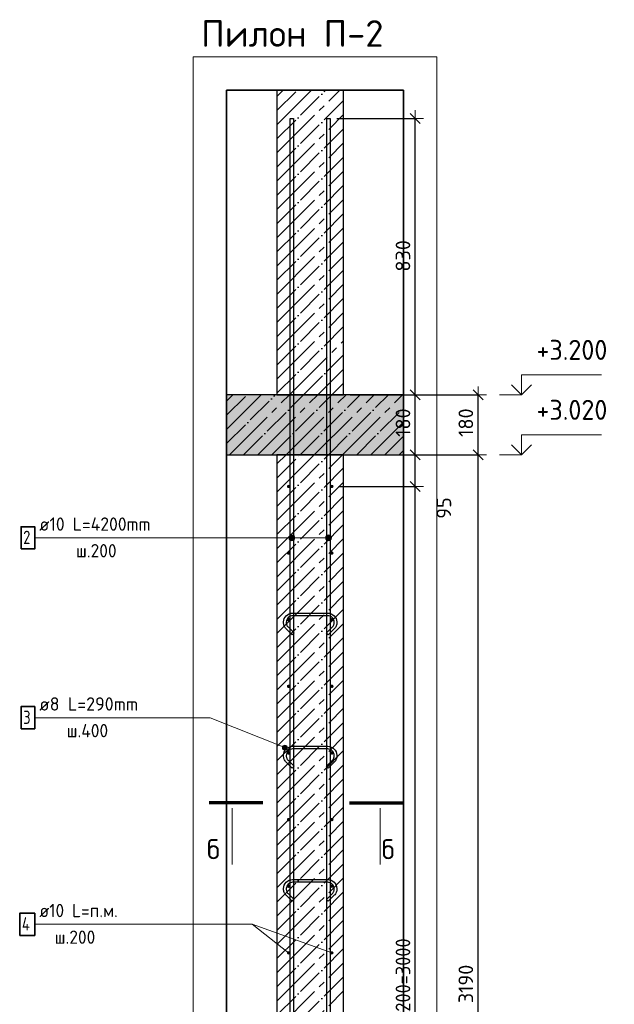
# Model space of a CAD drawing. Header units: millimetres. Extents: x -2258 to 68686, y -2266 to 30725.
# Tile 21 of 83: x 8252 to 10036, y 4966 to 7921. Entities that reach past the tile are written whole.
import ezdxf

# ---------------------------------------------------------------- set-up
doc = ezdxf.new("R2010")
doc.units = ezdxf.units.MM
doc.header["$PDMODE"] = 65
doc.linetypes.add('______11', pattern=[100, 80, -10, 0, -10])
doc.linetypes.add('______5', pattern=[220, 160, -20, 20, -20])
for name, color, linetype, lineweight in [('Standard', 7, 'Continuous', 25), ('Арм.стержн. вертикальными 1', 22, 'Continuous', 35), ('Арм.стержн.горизонт. 1', 180, 'Continuous', 35), ('Высотная отметки_ общее', 7, 'Continuous', 13), ('Размерная линия_ общее', 7, 'Continuous', 13)]:
    doc.layers.add(name, color=color, linetype=linetype, lineweight=lineweight)
doc.layers.add('Арм.стержн.Стяжки', color=7, linetype='Continuous', lineweight=35, true_color=0x501e0f)
doc.styles.add('ISOCPEUR', font='ISOCPEUR')
doc.dimstyles.new('DIMSTYLE_3', dxfattribs={"dimtxt": 44, "dimasz": 50, "dimexe": 0, "dimexo": 0, "dimgap": 22, "dimtad": 2, "dimdec": 0, "dimrnd": 5, "dimzin": 12, "dimdsep": 46, "dimtxsty": 'ISOCPEUR', "dimblk1": 'ALL_ML_STRICH', "dimblk2": 'ALL_ML_STRICH', "dimsah": 1, "dimcen": 0, "dimclrd": 7, "dimclre": 256, "dimclrt": 7, "dimadec": 0, "dimazin": 0, "dimtfac": 1, "dimtdec": 0, "dimtix": 1, "dimtmove": 2, "dimatfit": 3, "dimfxl": 0, "dimtzin": 0, "dimlwd": 0, "dimlwe": -3, "dimarcsym": 0})
doc.dimstyles.new('DIMSTYLE_8', dxfattribs={"dimtxt": 44, "dimasz": 50, "dimexe": 0, "dimexo": 0, "dimgap": 22, "dimtad": 0, "dimdec": 0, "dimrnd": 5, "dimzin": 12, "dimdsep": 46, "dimtxsty": 'ISOCPEUR', "dimblk1": 'ALL_ML_STRICH', "dimblk2": 'ALL_ML_STRICH', "dimsah": 1, "dimcen": 0, "dimclrd": 7, "dimclre": 256, "dimclrt": 7, "dimadec": 0, "dimazin": 0, "dimtfac": 1, "dimtdec": 0, "dimtix": 1, "dimtmove": 2, "dimatfit": 3, "dimfxl": 0, "dimtzin": 0, "dimlwd": 0, "dimlwe": -3, "dimarcsym": 0})

# ---------------------------------------------------------------- blocks, each defined once
blk = doc.blocks.new('ALL_ML_STRICH')
at = {"color": 0, "linetype": 'ByBlock', "lineweight": -2}
for p, q in [((-1, 0), (0.5, 0)), ((-0.3, -0.3), (0.3, 0.3)), ((0, -0.5), (0, 0.5))]:
    blk.add_line(p, q, dxfattribs=at)
blk = doc.blocks.new('*D17')
at = {"layer": 'DEFPOINTS', "color": 7, "linetype": 'Continuous', "lineweight": 13, "transparency": 33554687}
for p in [(9345.7, 6615.2), (9223.7, 3425.2), (9627.7, 3425.2)]:
    blk.add_point(p, dxfattribs=at)
at = {"layer": 'Размерная линия_ общее', "color": 253, "linetype": 'Continuous', "lineweight": -2, "true_color": 0xa0a0a0, "transparency": 33554687}
for p, q in [((9365.7, 6615.2), (9627.7, 6615.2)), ((9243.7, 3425.2), (9627.7, 3425.2))]:
    blk.add_line(p, q, dxfattribs=at)
at = {"layer": 'Размерная линия_ общее', "color": 7, "linetype": 'Continuous', "lineweight": -2, "transparency": 33554687}
blk.add_line((9627.7, 3425.2), (9627.7, 6615.2), dxfattribs=at)
at = {"layer": 'Размерная линия_ общее', "color": 7, "linetype": 'Continuous', "lineweight": 13, "transparency": 33554687, "xscale": 50, "yscale": 50, "zscale": 50}
for p, rotation in [((9627.7, 6615.2), 90), ((9627.7, 3425.2), 270)]:
    blk.add_blockref('ALL_ML_STRICH', p, dxfattribs=dict(at, rotation=rotation))
at = {"layer": 'Размерная линия_ общее', "color": 7, "linetype": 'Continuous', "lineweight": 13, "transparency": 33554687, "insert": (9590.7, 5026.8), "char_height": 44, "width": 176, "attachment_point": 5, "rotation": 90, "style": 'ISOCPEUR'}
blk.add_mtext('\\A1;{3190}', dxfattribs=at)
blk = doc.blocks.new('*D18')
at = {"layer": 'DEFPOINTS', "color": 7, "linetype": 'Continuous', "lineweight": 13, "transparency": 33554687}
for p in [(9345.7, 6795.2), (9345.7, 6615.2), (9627.7, 6615.2)]:
    blk.add_point(p, dxfattribs=at)
at = {"layer": 'Размерная линия_ общее', "color": 253, "linetype": 'Continuous', "lineweight": -2, "true_color": 0xa0a0a0, "transparency": 33554687}
for p, q in [((9365.7, 6795.2), (9627.7, 6795.2)), ((9365.7, 6615.2), (9627.7, 6615.2))]:
    blk.add_line(p, q, dxfattribs=at)
at = {"layer": 'Размерная линия_ общее', "color": 7, "linetype": 'Continuous', "lineweight": -2, "transparency": 33554687}
blk.add_line((9627.7, 6615.2), (9627.7, 6795.2), dxfattribs=at)
at = {"layer": 'Размерная линия_ общее', "color": 7, "linetype": 'Continuous', "lineweight": 13, "transparency": 33554687, "xscale": 50, "yscale": 50, "zscale": 50}
for p, rotation in [((9627.7, 6795.2), 90), ((9627.7, 6615.2), 270)]:
    blk.add_blockref('ALL_ML_STRICH', p, dxfattribs=dict(at, rotation=rotation))
at = {"layer": 'Размерная линия_ общее', "color": 7, "linetype": 'Continuous', "lineweight": 13, "transparency": 33554687, "insert": (9590.7, 6711.8), "char_height": 44, "width": 132, "attachment_point": 5, "rotation": 90, "style": 'ISOCPEUR'}
blk.add_mtext('\\A1;{180}', dxfattribs=at)
blk = doc.blocks.new('COMPLEX_ELEVATIONDIM_1')
at = {"layer": 'Высотная отметки_ общее', "color": 7, "linetype": 'Continuous', "lineweight": 13, "transparency": 33554687}
for p, q in [((9757.7, 6795.2), (9757.7, 6855.2)), ((9757.7, 6855.2), (9997.7, 6855.2)), ((9757.7, 6795.2), (9727.7, 6825.2)), ((9757.7, 6795.2), (9787.7, 6825.2)), ((9757.7, 6795.2), (9691.6, 6795.2)), ((9757.7, 6795.2), (9757.7, 6795.2)), ((9757.7, 6795.2), (9757.7, 6795.2)), ((9757.7, 6795.2), (9757.7, 6795.2)), ((9757.7, 6795.2), (9757.7, 6795.2)), ((9757.7, 6615.2), (9757.7, 6675.2)), ((9757.7, 6675.2), (9997.7, 6675.2)), ((9757.7, 6615.2), (9727.7, 6645.2)), ((9757.7, 6615.2), (9787.7, 6645.2)), ((9757.7, 6615.2), (9691.6, 6615.2)), ((9757.7, 6615.2), (9757.7, 6615.2)), ((9757.7, 6615.2), (9757.7, 6615.2)), ((9757.7, 6615.2), (9757.7, 6615.2)), ((9757.7, 6615.2), (9757.7, 6615.2))]:
    blk.add_line(p, q, dxfattribs=at)
at = {"layer": 'Высотная отметки_ общее', "color": 7, "linetype": 'Continuous', "lineweight": 13, "transparency": 33554687, "char_height": 60, "width": 256.287, "attachment_point": 7, "style": 'ISOCPEUR'}
for s, insert in [('\\W0.95;+3.200', (9802.7, 6900.2)), ('\\W0.95;+3.020', (9802.7, 6720.2))]:
    blk.add_mtext(s, dxfattribs=dict(at, insert=insert))
blk = doc.blocks.new('*D21')
at = {"layer": 'DEFPOINTS', "color": 7, "linetype": 'Continuous', "lineweight": 13, "transparency": 33554687}
for p in [(9188.7, 6520.2), (9188.7, 3520.2), (9439.1, 3520.2)]:
    blk.add_point(p, dxfattribs=at)
at = {"layer": 'Размерная линия_ общее', "color": 253, "linetype": 'Continuous', "lineweight": -2, "true_color": 0xa0a0a0, "transparency": 33554687}
for p, q in [((9208.7, 6520.2), (9439.1, 6520.2)), ((9208.7, 3520.2), (9439.1, 3520.2))]:
    blk.add_line(p, q, dxfattribs=at)
at = {"layer": 'Размерная линия_ общее', "color": 7, "linetype": 'Continuous', "lineweight": -2, "transparency": 33554687}
blk.add_line((9439.1, 3520.2), (9439.1, 6520.2), dxfattribs=at)
at = {"layer": 'Размерная линия_ общее', "color": 7, "linetype": 'Continuous', "lineweight": 13, "transparency": 33554687, "xscale": 50, "yscale": 50, "zscale": 50}
for p, rotation in [((9439.1, 6520.2), 90), ((9439.1, 3520.2), 270)]:
    blk.add_blockref('ALL_ML_STRICH', p, dxfattribs=dict(at, rotation=rotation))
at = {"layer": 'Размерная линия_ общее', "color": 7, "linetype": 'Continuous', "lineweight": 13, "transparency": 33554687, "insert": (9380.1, 4872.2), "char_height": 44, "width": 2.2, "attachment_point": 1, "rotation": 90, "line_spacing_factor": 0.60241, "style": 'ISOCPEUR'}
blk.add_mtext('\\W0.91;15х200=3000', dxfattribs=at)
blk = doc.blocks.new('*D22')
at = {"layer": 'DEFPOINTS', "color": 7, "linetype": 'Continuous', "lineweight": 13, "transparency": 33554687}
for p in [(9223.7, 6615.2), (9188.7, 6520.2), (9439.1, 6520.2)]:
    blk.add_point(p, dxfattribs=at)
at = {"layer": 'Размерная линия_ общее', "color": 253, "linetype": 'Continuous', "lineweight": -2, "true_color": 0xa0a0a0, "transparency": 33554687}
for p, q in [((9243.7, 6615.2), (9439.1, 6615.2)), ((9208.7, 6520.2), (9439.1, 6520.2))]:
    blk.add_line(p, q, dxfattribs=at)
at = {"layer": 'Размерная линия_ общее', "color": 7, "linetype": 'Continuous', "lineweight": -2, "transparency": 33554687}
blk.add_line((9439.1, 6520.2), (9439.1, 6615.2), dxfattribs=at)
at = {"layer": 'Размерная линия_ общее', "color": 7, "linetype": 'Continuous', "lineweight": 13, "transparency": 33554687, "xscale": 50, "yscale": 50, "zscale": 50}
for p, rotation in [((9439.1, 6615.2), 90), ((9439.1, 6520.2), 270)]:
    blk.add_blockref('ALL_ML_STRICH', p, dxfattribs=dict(at, rotation=rotation))
at = {"layer": 'Размерная линия_ общее', "color": 7, "linetype": 'Continuous', "lineweight": 13, "transparency": 33554687, "insert": (9524.8, 6455.5), "char_height": 44, "width": 88, "attachment_point": 5, "rotation": 90, "style": 'ISOCPEUR'}
blk.add_mtext('\\A1;{95}', dxfattribs=at)
blk = doc.blocks.new('*D23')
at = {"layer": 'DEFPOINTS', "color": 7, "linetype": 'Continuous', "lineweight": 13, "transparency": 33554687}
for p in [(9223.7, 6795.2), (9223.7, 6615.2), (9439.1, 6615.2)]:
    blk.add_point(p, dxfattribs=at)
at = {"layer": 'Размерная линия_ общее', "color": 253, "linetype": 'Continuous', "lineweight": -2, "true_color": 0xa0a0a0, "transparency": 33554687}
for p, q in [((9243.7, 6795.2), (9439.1, 6795.2)), ((9243.7, 6615.2), (9439.1, 6615.2))]:
    blk.add_line(p, q, dxfattribs=at)
at = {"layer": 'Размерная линия_ общее', "color": 7, "linetype": 'Continuous', "lineweight": -2, "transparency": 33554687}
blk.add_line((9439.1, 6615.2), (9439.1, 6795.2), dxfattribs=at)
at = {"layer": 'Размерная линия_ общее', "color": 7, "linetype": 'Continuous', "lineweight": 13, "transparency": 33554687, "xscale": 50, "yscale": 50, "zscale": 50}
for p, rotation in [((9439.1, 6795.2), 90), ((9439.1, 6615.2), 270)]:
    blk.add_blockref('ALL_ML_STRICH', p, dxfattribs=dict(at, rotation=rotation))
at = {"layer": 'Размерная линия_ общее', "color": 7, "linetype": 'Continuous', "lineweight": 13, "transparency": 33554687, "insert": (9402.1, 6711.8), "char_height": 44, "width": 132, "attachment_point": 5, "rotation": 90, "style": 'ISOCPEUR'}
blk.add_mtext('\\A1;{180}', dxfattribs=at)
blk = doc.blocks.new('*D24')
at = {"layer": 'DEFPOINTS', "color": 7, "linetype": 'Continuous', "lineweight": 13, "transparency": 33554687}
for p in [(9183.7, 7625.2), (9223.7, 6795.2), (9439.1, 6795.2)]:
    blk.add_point(p, dxfattribs=at)
at = {"layer": 'Размерная линия_ общее', "color": 253, "linetype": 'Continuous', "lineweight": -2, "true_color": 0xa0a0a0, "transparency": 33554687}
for p, q in [((9203.7, 7625.2), (9439.1, 7625.2)), ((9243.7, 6795.2), (9439.1, 6795.2))]:
    blk.add_line(p, q, dxfattribs=at)
at = {"layer": 'Размерная линия_ общее', "color": 7, "linetype": 'Continuous', "lineweight": -2, "transparency": 33554687}
blk.add_line((9439.1, 6795.2), (9439.1, 7625.2), dxfattribs=at)
at = {"layer": 'Размерная линия_ общее', "color": 7, "linetype": 'Continuous', "lineweight": 13, "transparency": 33554687, "xscale": 50, "yscale": 50, "zscale": 50}
for p, rotation in [((9439.1, 7625.2), 90), ((9439.1, 6795.2), 270)]:
    blk.add_blockref('ALL_ML_STRICH', p, dxfattribs=dict(at, rotation=rotation))
at = {"layer": 'Размерная линия_ общее', "color": 7, "linetype": 'Continuous', "lineweight": 13, "transparency": 33554687, "insert": (9402.1, 7212.4), "char_height": 44, "width": 132, "attachment_point": 5, "rotation": 90, "style": 'ISOCPEUR'}
blk.add_mtext('\\A1;{830}', dxfattribs=at)

msp = doc.modelspace()

# ---------------------------------------------------------------- hatches: boundary and pattern name
at = {"linetype": 'Continuous', "lineweight": -3, "transparency": 33554687}
msp.add_hatch(color=7, dxfattribs=at).paths.add_polyline_path([(9403.8, 6615.2), (9403.8, 6795.2), (8872.7, 6795.2), (8872.7, 6615.2)])
at = {"layer": 'Арм.стержн. вертикальными 1', "linetype": 'Continuous', "lineweight": 13, "transparency": 33554687}
for points in [[(9060.9, 6361.5), (9060.9, 6370.5), (9059.7, 6366)], [(9060.9, 6370.5), (9064.2, 6358.3), (9064.2, 6373.7)], [(9060.9, 6370.5), (9060.9, 6361.5), (9064.2, 6358.3)], [(9064.2, 6373.7), (9068.7, 6357), (9068.7, 6375)], [(9064.2, 6373.7), (9064.2, 6358.3), (9068.7, 6357)], [(9068.7, 6375), (9068.7, 6357), (9073.2, 6358.3)], [(9068.7, 6375), (9073.2, 6358.3), (9073.2, 6373.7)], [(9073.2, 6373.7), (9073.2, 6358.3), (9076.4, 6361.5)], [(9073.2, 6373.7), (9076.4, 6361.5), (9076.4, 6370.5)], [(9076.4, 6370.5), (9076.4, 6361.5), (9077.7, 6366)], [(9170.9, 6361.5), (9170.9, 6370.5), (9169.7, 6366)], [(9170.9, 6370.5), (9174.2, 6358.3), (9174.2, 6373.7)], [(9170.9, 6370.5), (9170.9, 6361.5), (9174.2, 6358.3)], [(9174.2, 6373.7), (9178.7, 6357), (9178.7, 6375)], [(9174.2, 6373.7), (9174.2, 6358.3), (9178.7, 6357)], [(9178.7, 6375), (9178.7, 6357), (9183.2, 6358.3)], [(9178.7, 6375), (9183.2, 6358.3), (9183.2, 6373.7)], [(9183.2, 6373.7), (9183.2, 6358.3), (9186.4, 6361.5)], [(9183.2, 6373.7), (9186.4, 6361.5), (9186.4, 6370.5)], [(9186.4, 6370.5), (9186.4, 6361.5), (9187.7, 6366)]]:
    msp.add_hatch(color=7, dxfattribs=at).paths.add_polyline_path(points)
at = {"layer": 'Арм.стержн.горизонт. 1', "linetype": 'Continuous', "lineweight": 50, "transparency": 33554687}
for points in [[(9063.7, 6520.2), (9063.3, 6522.2), (9062.2, 6523.8), (9060.6, 6524.9), (9058.7, 6525.2), (9056.8, 6524.9), (9055.1, 6523.8), (9054, 6522.2), (9053.7, 6520.2), (9054, 6518.3), (9055.1, 6516.7), (9056.8, 6515.6), (9058.7, 6515.2), (9060.6, 6515.6), (9062.2, 6516.7), (9063.3, 6518.3)], [(9193.7, 6520.2), (9193.3, 6522.2), (9192.2, 6523.8), (9190.6, 6524.9), (9188.7, 6525.2), (9186.8, 6524.9), (9185.1, 6523.8), (9184, 6522.2), (9183.7, 6520.2), (9184, 6518.3), (9185.1, 6516.7), (9186.8, 6515.6), (9188.7, 6515.2), (9190.6, 6515.6), (9192.2, 6516.7), (9193.3, 6518.3)], [(9063.7, 6320.2), (9063.3, 6322.2), (9062.2, 6323.8), (9060.6, 6324.9), (9058.7, 6325.2), (9056.8, 6324.9), (9055.1, 6323.8), (9054, 6322.2), (9053.7, 6320.2), (9054, 6318.3), (9055.1, 6316.7), (9056.8, 6315.6), (9058.7, 6315.2), (9060.6, 6315.6), (9062.2, 6316.7), (9063.3, 6318.3)], [(9193.7, 6320.2), (9193.3, 6322.2), (9192.2, 6323.8), (9190.6, 6324.9), (9188.7, 6325.2), (9186.8, 6324.9), (9185.1, 6323.8), (9184, 6322.2), (9183.7, 6320.2), (9184, 6318.3), (9185.1, 6316.7), (9186.8, 6315.6), (9188.7, 6315.2), (9190.6, 6315.6), (9192.2, 6316.7), (9193.3, 6318.3)], [(9063.7, 6120.2), (9063.3, 6122.2), (9062.2, 6123.8), (9060.6, 6124.9), (9058.7, 6125.2), (9056.8, 6124.9), (9055.1, 6123.8), (9054, 6122.2), (9053.7, 6120.2), (9054, 6118.3), (9055.1, 6116.7), (9056.8, 6115.6), (9058.7, 6115.2), (9060.6, 6115.6), (9062.2, 6116.7), (9063.3, 6118.3)], [(9193.7, 6120.2), (9193.3, 6122.2), (9192.2, 6123.8), (9190.6, 6124.9), (9188.7, 6125.2), (9186.8, 6124.9), (9185.1, 6123.8), (9184, 6122.2), (9183.7, 6120.2), (9184, 6118.3), (9185.1, 6116.7), (9186.8, 6115.6), (9188.7, 6115.2), (9190.6, 6115.6), (9192.2, 6116.7), (9193.3, 6118.3)], [(9063.7, 5920.2), (9063.3, 5922.2), (9062.2, 5923.8), (9060.6, 5924.9), (9058.7, 5925.2), (9056.8, 5924.9), (9055.1, 5923.8), (9054, 5922.2), (9053.7, 5920.2), (9054, 5918.3), (9055.1, 5916.7), (9056.8, 5915.6), (9058.7, 5915.2), (9060.6, 5915.6), (9062.2, 5916.7), (9063.3, 5918.3)], [(9193.7, 5920.2), (9193.3, 5922.2), (9192.2, 5923.8), (9190.6, 5924.9), (9188.7, 5925.2), (9186.8, 5924.9), (9185.1, 5923.8), (9184, 5922.2), (9183.7, 5920.2), (9184, 5918.3), (9185.1, 5916.7), (9186.8, 5915.6), (9188.7, 5915.2), (9190.6, 5915.6), (9192.2, 5916.7), (9193.3, 5918.3)], [(9063.7, 5720.2), (9063.3, 5722.2), (9062.2, 5723.8), (9060.6, 5724.9), (9058.7, 5725.2), (9056.8, 5724.9), (9055.1, 5723.8), (9054, 5722.2), (9053.7, 5720.2), (9054, 5718.3), (9055.1, 5716.7), (9056.8, 5715.6), (9058.7, 5715.2), (9060.6, 5715.6), (9062.2, 5716.7), (9063.3, 5718.3)], [(9193.7, 5720.2), (9193.3, 5722.2), (9192.2, 5723.8), (9190.6, 5724.9), (9188.7, 5725.2), (9186.8, 5724.9), (9185.1, 5723.8), (9184, 5722.2), (9183.7, 5720.2), (9184, 5718.3), (9185.1, 5716.7), (9186.8, 5715.6), (9188.7, 5715.2), (9190.6, 5715.6), (9192.2, 5716.7), (9193.3, 5718.3)], [(9063.7, 5520.2), (9063.3, 5522.2), (9062.2, 5523.8), (9060.6, 5524.9), (9058.7, 5525.2), (9056.8, 5524.9), (9055.1, 5523.8), (9054, 5522.2), (9053.7, 5520.2), (9054, 5518.3), (9055.1, 5516.7), (9056.8, 5515.6), (9058.7, 5515.2), (9060.6, 5515.6), (9062.2, 5516.7), (9063.3, 5518.3)], [(9193.7, 5520.2), (9193.3, 5522.2), (9192.2, 5523.8), (9190.6, 5524.9), (9188.7, 5525.2), (9186.8, 5524.9), (9185.1, 5523.8), (9184, 5522.2), (9183.7, 5520.2), (9184, 5518.3), (9185.1, 5516.7), (9186.8, 5515.6), (9188.7, 5515.2), (9190.6, 5515.6), (9192.2, 5516.7), (9193.3, 5518.3)], [(9063.7, 5320.2), (9063.3, 5322.2), (9062.2, 5323.8), (9060.6, 5324.9), (9058.7, 5325.2), (9056.8, 5324.9), (9055.1, 5323.8), (9054, 5322.2), (9053.7, 5320.2), (9054, 5318.3), (9055.1, 5316.7), (9056.8, 5315.6), (9058.7, 5315.2), (9060.6, 5315.6), (9062.2, 5316.7), (9063.3, 5318.3)], [(9193.7, 5320.2), (9193.3, 5322.2), (9192.2, 5323.8), (9190.6, 5324.9), (9188.7, 5325.2), (9186.8, 5324.9), (9185.1, 5323.8), (9184, 5322.2), (9183.7, 5320.2), (9184, 5318.3), (9185.1, 5316.7), (9186.8, 5315.6), (9188.7, 5315.2), (9190.6, 5315.6), (9192.2, 5316.7), (9193.3, 5318.3)], [(9063.7, 5120.2), (9063.3, 5122.2), (9062.2, 5123.8), (9060.6, 5124.9), (9058.7, 5125.2), (9056.8, 5124.9), (9055.1, 5123.8), (9054, 5122.2), (9053.7, 5120.2), (9054, 5118.3), (9055.1, 5116.7), (9056.8, 5115.6), (9058.7, 5115.2), (9060.6, 5115.6), (9062.2, 5116.7), (9063.3, 5118.3)], [(9193.7, 5120.2), (9193.3, 5122.2), (9192.2, 5123.8), (9190.6, 5124.9), (9188.7, 5125.2), (9186.8, 5124.9), (9185.1, 5123.8), (9184, 5122.2), (9183.7, 5120.2), (9184, 5118.3), (9185.1, 5116.7), (9186.8, 5115.6), (9188.7, 5115.2), (9190.6, 5115.6), (9192.2, 5116.7), (9193.3, 5118.3)]]:
    msp.add_hatch(color=4, dxfattribs=at).paths.add_polyline_path(points)
at = {"layer": 'Арм.стержн.Стяжки', "linetype": 'Continuous', "lineweight": 13, "transparency": 33554687}
for points in [[(9040.3, 5735.2), (9043.1, 5742.1), (9040.7, 5739)], [(9043.1, 5742.1), (9040.3, 5735.2), (9041.8, 5731.6)], [(9043.1, 5742.1), (9041.8, 5731.6), (9046.6, 5743.6)], [(9046.6, 5743.6), (9041.8, 5731.6), (9044.9, 5729.3)], [(9046.6, 5743.6), (9044.9, 5729.3), (9050.4, 5743.2)], [(9050.4, 5743.2), (9044.9, 5729.3), (9048.8, 5728.9)], [(9050.4, 5743.2), (9048.8, 5728.9), (9053.5, 5740.8)], [(9053.5, 5740.8), (9048.8, 5728.9), (9052.3, 5730.4)], [(9053.5, 5740.8), (9052.3, 5730.4), (9055, 5737.3)], [(9055, 5737.3), (9052.3, 5730.4), (9054.6, 5733.5)]]:
    msp.add_hatch(color=7, dxfattribs=at).paths.add_polyline_path(points)

# ---------------------------------------------------------------- linework, layer by layer
at = {"color": 52, "linetype": 'Continuous', "lineweight": -3, "transparency": 33554687}
for p, q in [((8872.7, 7709.6), (9403.8, 7709.6)), ((8872.7, 3109.6), (8872.7, 7709.6)), ((9403.8, 7709.6), (8872.7, 7709.6)), ((8872.7, 7709.6), (8872.7, 3109.6)), ((9403.8, 7709.6), (9403.8, 3109.6)), ((9403.8, 3109.6), (9403.8, 7709.6))]:
    msp.add_line(p, q, dxfattribs=at)
at = {"color": 7, "linetype": 'Continuous', "lineweight": 25, "transparency": 33554687}
for p, q in [((8872.7, 6565.2), (8872.7, 6845.2)), ((9403.8, 6845.2), (9403.8, 6565.2)), ((9023.7, 6795.2), (8872.7, 6795.2)), ((9223.7, 6795.2), (9023.7, 6795.2)), ((9403.8, 6795.2), (9223.7, 6795.2)), ((8872.7, 6615.2), (9023.7, 6615.2)), ((9023.7, 6615.2), (9223.7, 6615.2)), ((9223.7, 6615.2), (9403.8, 6615.2))]:
    msp.add_line(p, q, dxfattribs=at)
at = {"color": 7, "linetype": '______11', "lineweight": -3, "transparency": 33554687}
for p, q in [((8872.7, 6733.8), (8934.2, 6795.2)), ((8872.7, 6649), (9019, 6795.2)), ((8923.9, 6615.2), (9103.9, 6795.2)), ((9008.7, 6615.2), (9188.7, 6795.2)), ((9093.6, 6615.2), (9273.6, 6795.2)), ((9178.4, 6615.2), (9358.4, 6795.2)), ((9263.3, 6615.2), (9403.8, 6755.7)), ((9348.1, 6615.2), (9403.8, 6670.9))]:
    msp.add_line(p, q, dxfattribs=at)
at = {"color": 7, "linetype": '______5', "lineweight": -3, "transparency": 33554687}
for p, q in [((8872.7, 6776.2), (8891.7, 6795.2)), ((8872.7, 6691.4), (8976.6, 6795.2)), ((8881.4, 6615.2), (9061.4, 6795.2)), ((8966.3, 6615.2), (9146.3, 6795.2)), ((9051.1, 6615.2), (9231.1, 6795.2)), ((9136, 6615.2), (9316, 6795.2)), ((9220.8, 6615.2), (9400.8, 6795.2)), ((9305.7, 6615.2), (9403.8, 6713.3)), ((9390.6, 6615.2), (9403.8, 6628.5))]:
    msp.add_line(p, q, dxfattribs=at)
at = {"layer": 'Standard', "color": 7, "linetype": 'Continuous', "lineweight": 25, "transparency": 33554687}
for p, q in [((8973.7, 7709.6), (9273.7, 7709.6)), ((9023.7, 7709.6), (9023.7, 6795.2)), ((9223.7, 6795.2), (9223.7, 7709.6)), ((9023.7, 6795.2), (9223.7, 6795.2)), ((9223.7, 6615.2), (9023.7, 6615.2)), ((9023.7, 6615.2), (9023.7, 3425.2)), ((9223.7, 3425.2), (9223.7, 6615.2))]:
    msp.add_line(p, q, dxfattribs=at)
at = {"layer": 'Standard', "color": 7, "linetype": '______11', "lineweight": -3, "transparency": 33554687}
for p, q in [((9023.7, 7563.6), (9169.7, 7709.6)), ((9023.7, 7648.4), (9084.8, 7709.6)), ((9023.7, 7478.7), (9223.7, 7678.7)), ((9023.7, 7393.9), (9223.7, 7593.9)), ((9023.7, 7309), (9223.7, 7509)), ((9023.7, 7224.2), (9223.7, 7424.2)), ((9023.7, 7139.3), (9223.7, 7339.3)), ((9023.7, 7054.5), (9223.7, 7254.5)), ((9023.7, 6969.6), (9223.7, 7169.6)), ((9023.7, 6884.8), (9223.7, 7084.8)), ((9023.7, 6799.9), (9223.7, 6999.9)), ((9103.9, 6795.2), (9223.7, 6915.1)), ((9188.7, 6795.2), (9223.7, 6830.2)), ((9023.7, 6460.5), (9178.4, 6615.2)), ((9023.7, 6545.3), (9093.6, 6615.2)), ((9023.7, 6375.6), (9223.7, 6575.6)), ((9023.7, 6290.8), (9223.7, 6490.8)), ((9023.7, 6205.9), (9223.7, 6405.9)), ((9023.7, 6121.1), (9223.7, 6321.1)), ((9023.7, 6036.2), (9223.7, 6236.2)), ((9023.7, 5951.4), (9223.7, 6151.4)), ((9023.7, 5866.5), (9223.7, 6066.5)), ((9023.7, 5781.7), (9223.7, 5981.7)), ((9023.7, 5696.8), (9223.7, 5896.8)), ((9023.7, 5612), (9223.7, 5812)), ((9023.7, 5527.1), (9223.7, 5727.1)), ((9023.7, 5442.3), (9223.7, 5642.3)), ((9023.7, 5357.4), (9223.7, 5557.4)), ((9023.7, 5272.6), (9223.7, 5472.6)), ((9023.7, 5187.7), (9223.7, 5387.7)), ((9023.7, 5102.8), (9223.7, 5302.8)), ((9023.7, 5018), (9223.7, 5218)), ((9023.7, 4933.1), (9223.7, 5133.1)), ((9023.7, 4848.3), (9223.7, 5048.3))]:
    msp.add_line(p, q, dxfattribs=at)
at = {"layer": 'Standard', "color": 7, "linetype": '______5', "lineweight": -3, "transparency": 33554687}
for p, q in [((9023.7, 7521.2), (9212.1, 7709.6)), ((9023.7, 7606), (9127.2, 7709.6)), ((9023.7, 7690.9), (9042.4, 7709.6)), ((9023.7, 7436.3), (9223.7, 7636.3)), ((9023.7, 7351.4), (9223.7, 7551.4)), ((9023.7, 7266.6), (9223.7, 7466.6)), ((9023.7, 7181.7), (9223.7, 7381.7)), ((9023.7, 7096.9), (9223.7, 7296.9)), ((9023.7, 7012), (9223.7, 7212)), ((9023.7, 6927.2), (9223.7, 7127.2)), ((9023.7, 6842.3), (9223.7, 7042.3)), ((9061.4, 6795.2), (9223.7, 6957.5)), ((9146.3, 6795.2), (9223.7, 6872.6)), ((9023.7, 6418.1), (9220.8, 6615.2)), ((9023.7, 6502.9), (9136, 6615.2)), ((9023.7, 6587.8), (9051.1, 6615.2)), ((9023.7, 6333.2), (9223.7, 6533.2)), ((9023.7, 6248.4), (9223.7, 6448.4)), ((9023.7, 6163.5), (9223.7, 6363.5)), ((9023.7, 6078.7), (9223.7, 6278.7)), ((9023.7, 5993.8), (9223.7, 6193.8)), ((9023.7, 5909), (9223.7, 6109)), ((9023.7, 5824.1), (9223.7, 6024.1)), ((9023.7, 5739.2), (9223.7, 5939.2)), ((9023.7, 5654.4), (9223.7, 5854.4)), ((9023.7, 5569.5), (9223.7, 5769.5)), ((9023.7, 5484.7), (9223.7, 5684.7)), ((9023.7, 5399.8), (9223.7, 5599.8)), ((9023.7, 5315), (9223.7, 5515)), ((9023.7, 5230.1), (9223.7, 5430.1)), ((9023.7, 5145.3), (9223.7, 5345.3)), ((9023.7, 5060.4), (9223.7, 5260.4)), ((9023.7, 4975.6), (9223.7, 5175.6)), ((9023.7, 4890.7), (9223.7, 5090.7)), ((9023.7, 4805.9), (9223.7, 5005.9))]:
    msp.add_line(p, q, dxfattribs=at)
at = {"layer": 'Standard', "color": 7, "linetype": 'Continuous', "lineweight": 70, "transparency": 33554687}
for p, q in [((8981.6, 5571), (8820.8, 5571)), ((9241.6, 5571), (9402.4, 5571))]:
    msp.add_line(p, q, dxfattribs=at)
at = {"layer": 'Standard', "color": 7, "linetype": 'Continuous', "lineweight": 13, "transparency": 33554687}
for p, q in [((8889.3, 5555), (8889.3, 5385.4)), ((9333.9, 5555), (9333.9, 5385.4)), ((9188.7, 5120.2), (8949.1, 5206))]:
    msp.add_line(p, q, dxfattribs=at)
msp.add_lwpolyline([(8772.7, 3009.6), (9503.8, 3009.6), (9503.8, 7809.6), (8772.7, 7809.6), (8772.7, 3009.6)], dxfattribs=at)
at = {"layer": 'Арм.стержн. вертикальными 1', "color": 7, "linetype": 'Continuous', "lineweight": 13, "transparency": 33554687}
for p, q in [((8297.1, 6366), (8901.1, 6366)), ((8901.1, 6366), (9178.7, 6366)), ((8901.1, 6366), (9068.7, 6366)), ((9059.7, 6366), (9059.7, 6366)), ((9068.7, 6375), (9068.7, 6375)), ((9068.7, 6357), (9068.7, 6357)), ((9077.7, 6366), (9077.7, 6366)), ((9169.7, 6366), (9169.7, 6366)), ((9178.7, 6375), (9178.7, 6375)), ((9178.7, 6357), (9178.7, 6357)), ((9187.7, 6366), (9187.7, 6366))]:
    msp.add_line(p, q, dxfattribs=at)
at = {"layer": 'Арм.стержн. вертикальными 1', "color": 4, "linetype": 'Continuous', "lineweight": 25, "transparency": 33554687}
for points in [[(9063.7, 3425.2), (9063.7, 7625.2), (9073.7, 7625.2), (9073.7, 3425.2), (9063.7, 3425.2)], [(9173.7, 3425.2), (9173.7, 7625.2), (9183.7, 7625.2), (9183.7, 3425.2), (9173.7, 3425.2)]]:
    msp.add_lwpolyline(points, dxfattribs=at)
at = {"layer": 'Арм.стержн. вертикальными 1', "color": 7, "linetype": 'Continuous', "lineweight": 35, "transparency": 33554687}
msp.add_lwpolyline([(8255.8, 6332.7), (8297.1, 6332.7), (8297.1, 6399.3), (8255.8, 6399.3), (8255.8, 6332.7)], dxfattribs=at)
at = {"layer": 'Арм.стержн. вертикальными 1', "color": 7, "linetype": 'Continuous', "lineweight": 13, "transparency": 33554687}
for centre in [(9068.7, 6366), (9178.7, 6366)]:
    msp.add_circle(centre, 9, dxfattribs=at)
at = {"layer": 'Арм.стержн.горизонт. 1', "color": 7, "linetype": 'Continuous', "lineweight": 13, "transparency": 33554687}
for p, q in [((8297.1, 5206), (8949.1, 5206)), ((8949.1, 5206), (9058.7, 5120.2))]:
    msp.add_line(p, q, dxfattribs=at)
at = {"layer": 'Арм.стержн.горизонт. 1', "color": 7, "linetype": 'Continuous', "lineweight": 35, "transparency": 33554687}
msp.add_lwpolyline([(8251.8, 5172.7), (8297.1, 5172.7), (8297.1, 5239.3), (8251.8, 5239.3), (8251.8, 5172.7)], dxfattribs=at)
at = {"layer": 'Арм.стержн.Стяжки', "color": 7, "linetype": 'Continuous', "lineweight": 13, "transparency": 33554687}
for p, q in [((8297.1, 5826), (8823.1, 5826)), ((8823.1, 5826), (9047.7, 5736.2)), ((9040.7, 5739), (9040.7, 5739)), ((9050.4, 5743.2), (9050.4, 5743.2)), ((9044.9, 5729.3), (9044.9, 5729.3)), ((9054.6, 5733.5), (9054.6, 5733.5))]:
    msp.add_line(p, q, dxfattribs=at)
at = {"layer": 'Арм.стержн.Стяжки', "color": 40, "linetype": 'Continuous', "lineweight": 25, "transparency": 33554687}
for points in [[(9069.5, 6074.9), (9051.4, 6092.9), (9049.7, 6094.8), (9048.2, 6096.9), (9046.9, 6099.2), (9045.8, 6101.5), (9044.9, 6104), (9044.3, 6106.5), (9043.8, 6109.1), (9043.7, 6111.6), (9043.7, 6113.6), (9044.3, 6118.4), (9046, 6123.5), (9048.6, 6128.2), (9051.9, 6132.1), (9055.7, 6135.3), (9060.4, 6137.9), (9065.5, 6139.6), (9070.3, 6140.2), (9177, 6140.2), (9181.9, 6139.6), (9186.9, 6137.9), (9191.6, 6135.3), (9195.5, 6132.1), (9198.7, 6128.2), (9201.3, 6123.5), (9203, 6118.4), (9203.7, 6113.6), (9203.7, 6111.6), (9203.5, 6109.1), (9203.1, 6106.5), (9202.4, 6104), (9201.5, 6101.5), (9200.4, 6099.2), (9199.1, 6096.9), (9197.6, 6094.8), (9195.9, 6092.9), (9177.9, 6074.9), (9172.2, 6080.5), (9190.1, 6098.4), (9191.3, 6099.8), (9192.4, 6101.3), (9193.4, 6102.9), (9194.1, 6104.6), (9194.8, 6106.3), (9195.2, 6108.1), (9195.5, 6110), (9195.7, 6111.9), (9195.7, 6113), (9195.2, 6116.6), (9194, 6120.3), (9192.1, 6123.6), (9189.8, 6126.4), (9187.1, 6128.7), (9183.7, 6130.5), (9180, 6131.7), (9176.4, 6132.2), (9070.9, 6132.2), (9067.3, 6131.7), (9063.6, 6130.5), (9060.3, 6128.7), (9057.5, 6126.4), (9055.3, 6123.6), (9053.4, 6120.3), (9052.2, 6116.6), (9051.7, 6113), (9051.7, 6111.9), (9051.8, 6110), (9052.1, 6108.1), (9052.6, 6106.3), (9053.2, 6104.6), (9054, 6102.9), (9054.9, 6101.3), (9056, 6099.8), (9057.3, 6098.4), (9075.1, 6080.5), (9069.5, 6074.9)], [(9069.5, 5674.9), (9051.4, 5692.9), (9049.7, 5694.8), (9048.2, 5696.9), (9046.9, 5699.2), (9045.8, 5701.5), (9044.9, 5704), (9044.3, 5706.5), (9043.8, 5709.1), (9043.7, 5711.6), (9043.7, 5713.6), (9044.3, 5718.4), (9046, 5723.5), (9048.6, 5728.2), (9051.9, 5732.1), (9055.7, 5735.3), (9060.4, 5737.9), (9065.5, 5739.6), (9070.3, 5740.2), (9177, 5740.2), (9181.9, 5739.6), (9186.9, 5737.9), (9191.6, 5735.3), (9195.5, 5732.1), (9198.7, 5728.2), (9201.3, 5723.5), (9203, 5718.4), (9203.7, 5713.6), (9203.7, 5711.6), (9203.5, 5709.1), (9203.1, 5706.5), (9202.4, 5704), (9201.5, 5701.5), (9200.4, 5699.2), (9199.1, 5696.9), (9197.6, 5694.8), (9195.9, 5692.9), (9177.9, 5674.9), (9172.2, 5680.5), (9190.1, 5698.4), (9191.3, 5699.8), (9192.4, 5701.3), (9193.4, 5702.9), (9194.1, 5704.6), (9194.8, 5706.3), (9195.2, 5708.1), (9195.5, 5710), (9195.7, 5711.9), (9195.7, 5713), (9195.2, 5716.6), (9194, 5720.3), (9192.1, 5723.6), (9189.8, 5726.4), (9187.1, 5728.7), (9183.7, 5730.5), (9180, 5731.7), (9176.4, 5732.2), (9070.9, 5732.2), (9067.3, 5731.7), (9063.6, 5730.5), (9060.3, 5728.7), (9057.5, 5726.4), (9055.3, 5723.6), (9053.4, 5720.3), (9052.2, 5716.6), (9051.7, 5713), (9051.7, 5711.9), (9051.8, 5710), (9052.1, 5708.1), (9052.6, 5706.3), (9053.2, 5704.6), (9054, 5702.9), (9054.9, 5701.3), (9056, 5699.8), (9057.3, 5698.4), (9075.1, 5680.5), (9069.5, 5674.9)], [(9069.5, 5274.9), (9051.4, 5292.9), (9049.7, 5294.8), (9048.2, 5296.9), (9046.9, 5299.2), (9045.8, 5301.5), (9044.9, 5304), (9044.3, 5306.5), (9043.8, 5309.1), (9043.7, 5311.6), (9043.7, 5313.6), (9044.3, 5318.4), (9046, 5323.5), (9048.6, 5328.2), (9051.9, 5332.1), (9055.7, 5335.3), (9060.4, 5337.9), (9065.5, 5339.6), (9070.3, 5340.2), (9177, 5340.2), (9181.9, 5339.6), (9186.9, 5337.9), (9191.6, 5335.3), (9195.5, 5332.1), (9198.7, 5328.2), (9201.3, 5323.5), (9203, 5318.4), (9203.7, 5313.6), (9203.7, 5311.6), (9203.5, 5309.1), (9203.1, 5306.5), (9202.4, 5304), (9201.5, 5301.5), (9200.4, 5299.2), (9199.1, 5296.9), (9197.6, 5294.8), (9195.9, 5292.9), (9177.9, 5274.9), (9172.2, 5280.5), (9190.1, 5298.4), (9191.3, 5299.8), (9192.4, 5301.3), (9193.4, 5302.9), (9194.1, 5304.6), (9194.8, 5306.3), (9195.2, 5308.1), (9195.5, 5310), (9195.7, 5311.9), (9195.7, 5313), (9195.2, 5316.6), (9194, 5320.3), (9192.1, 5323.6), (9189.8, 5326.4), (9187.1, 5328.7), (9183.7, 5330.5), (9180, 5331.7), (9176.4, 5332.2), (9070.9, 5332.2), (9067.3, 5331.7), (9063.6, 5330.5), (9060.3, 5328.7), (9057.5, 5326.4), (9055.3, 5323.6), (9053.4, 5320.3), (9052.2, 5316.6), (9051.7, 5313), (9051.7, 5311.9), (9051.8, 5310), (9052.1, 5308.1), (9052.6, 5306.3), (9053.2, 5304.6), (9054, 5302.9), (9054.9, 5301.3), (9056, 5299.8), (9057.3, 5298.4), (9075.1, 5280.5), (9069.5, 5274.9)]]:
    msp.add_lwpolyline(points, dxfattribs=at)
at = {"layer": 'Арм.стержн.Стяжки', "color": 7, "linetype": 'Continuous', "lineweight": 35, "transparency": 33554687}
msp.add_lwpolyline([(8255.8, 5792.7), (8297.1, 5792.7), (8297.1, 5859.3), (8255.8, 5859.3), (8255.8, 5792.7)], dxfattribs=at)
at = {"layer": 'Арм.стержн.Стяжки', "color": 7, "linetype": 'Continuous', "lineweight": 13, "transparency": 33554687}
msp.add_circle((9047.7, 5736.2), 7.5, dxfattribs=at)

# ---------------------------------------------------------------- block references
at = {"layer": 'Высотная отметки_ общее', "color": 7, "linetype": 'Continuous', "lineweight": 13, "transparency": 33554687}
msp.add_blockref('COMPLEX_ELEVATIONDIM_1', (0, 0), dxfattribs=at)

# ---------------------------------------------------------------- texts
at = {"layer": 'Standard', "color": 7, "linetype": 'Continuous', "lineweight": 13, "transparency": 33554687, "style": 'ISOCPEUR'}
for s, insert, char_height, width, attachment_point in [('\\A1;{\\fISOCPEUR|i0|b0;\\H80.000000;\\W1.000000;\\C7;Пилон П-2}\\P', (8796.2, 7879.9), 80, 550.788, 4), ('\\A1;{\\fISOCPEUR|i0|b0;\\H60.000000;\\W1.000000;\\C7;б}\\P', (8813.4, 5401.4), 60, 65.333, 7), ('\\A1;{\\fISOCPEUR|i0|b0;\\H60.000000;\\W1.000000;\\C7;б}\\P', (9337.8, 5401.4), 60, 65.333, 7)]:
    msp.add_mtext(s, dxfattribs=dict(at, insert=insert, char_height=char_height, width=width, attachment_point=attachment_point))
at = {"layer": 'Арм.стержн. вертикальными 1', "color": 7, "linetype": 'Continuous', "lineweight": 25, "transparency": 33554687, "char_height": 40, "attachment_point": 7, "style": 'ISOCPEUR'}
for s, insert, width in [('\\W0.96;ø10 L=4200mm ', (8310.5, 6387.3), 395.02), ('\\W0.78;2', (8262.5, 6347.3), 43.521), ('\\W0.95;ш.200 ', (8420.5, 6307.3), 174.933)]:
    msp.add_mtext(s, dxfattribs=dict(at, insert=insert, width=width))
at = {"layer": 'Арм.стержн.горизонт. 1', "color": 7, "linetype": 'Continuous', "lineweight": 25, "transparency": 33554687, "char_height": 40, "attachment_point": 7, "style": 'ISOCPEUR'}
for s, insert, width in [('\\W0.94;ø10 L=п.м.', (8310.5, 5227.3), 266.644), ('\\W0.80;4', (8258.5, 5187.3), 47.978), ('\\W0.95;ш.200 ', (8356.5, 5147.3), 174.933)]:
    msp.add_mtext(s, dxfattribs=dict(at, insert=insert, width=width))
at = {"layer": 'Арм.стержн.Стяжки', "color": 7, "linetype": 'Continuous', "lineweight": 25, "transparency": 33554687, "char_height": 40, "attachment_point": 7, "style": 'ISOCPEUR'}
for s, insert, width in [('\\W0.98;ø8 L=290mm ', (8310.5, 5847.3), 343.369), ('\\W0.78;3', (8262.5, 5807.3), 43.521), ('\\W0.95;ш.400 ', (8392.5, 5767.3), 178.965)]:
    msp.add_mtext(s, dxfattribs=dict(at, insert=insert, width=width))

# ---------------------------------------------------------------- dimensions: what is measured, and where the dimension line sits
at = {"layer": 'Размерная линия_ общее', "color": 7, "linetype": 'Continuous', "lineweight": 13, "transparency": 33554687}
for base, p1, p2, dimstyle, picture, middle in [((9439.1, 7625.2), (9243.7, 6795.2), (9203.7, 7625.2), 'DIMSTYLE_3', '*D24', (9402.1, 7212.4)), ((9439.1, 6795.2), (9243.7, 6615.2), (9243.7, 6795.2), 'DIMSTYLE_3', '*D23', (9402.1, 6711.8)), ((9627.7, 6795.2), (9365.7, 6615.2), (9365.7, 6795.2), 'DIMSTYLE_3', '*D18', (9590.7, 6711.8)), ((9439.1, 6615.2), (9208.7, 6520.2), (9243.7, 6615.2), 'DIMSTYLE_8', '*D22', (9524.8, 6455.5)), ((9627.7, 6615.2), (9243.7, 3425.2), (9365.7, 6615.2), 'DIMSTYLE_3', '*D17', (9590.7, 5026.8))]:
    dim = msp.add_linear_dim(base=base, p1=p1, p2=p2, angle=90, dimstyle=dimstyle, override={"dimpost": '<>', "dimclrd": 7, "dimclre": 253, "dimclrt": 7, "dimlwd": 0, "dimlwe": 65533}, dxfattribs=at)
    dim.commit()
    dim.dimension.update_dxf_attribs({"geometry": picture, "text_midpoint": middle, "dimtype": 160})
dim = msp.add_linear_dim(base=(9439.1, 6520.2), p1=(9208.7, 3520.2), p2=(9208.7, 6520.2), angle=90, text='\\W0.91;15х200=3000', dimstyle='DIMSTYLE_3', override={"dimpost": '<>', "dimclrd": 7, "dimclre": 253, "dimclrt": 7, "dimlwd": 0, "dimlwe": 65533}, dxfattribs=at)
dim.commit()
dim.dimension.update_dxf_attribs({"geometry": '*D21', "text_midpoint": (9417.1, 5020.2), "dimtype": 160})

doc.saveas('drawing.dxf')
